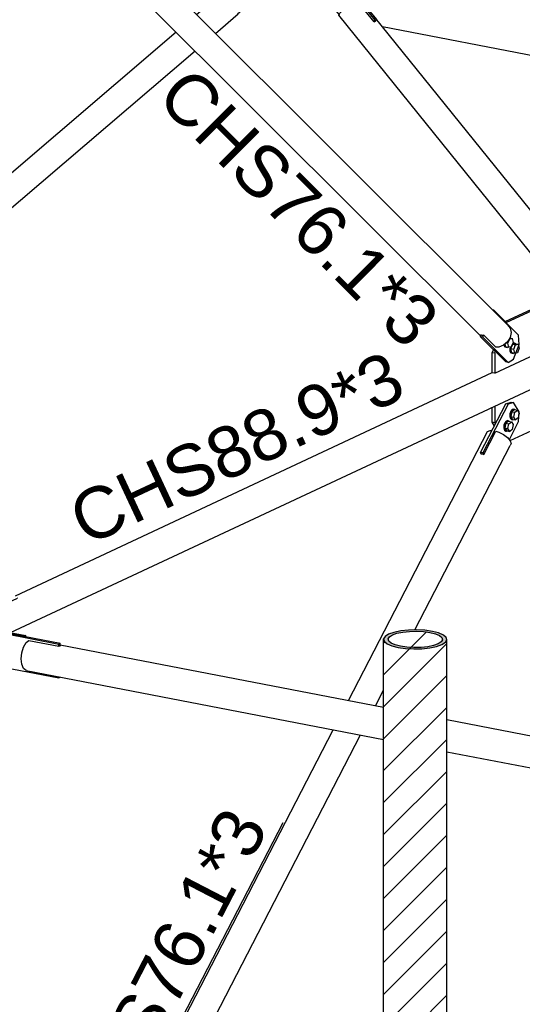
# Model space of a CAD drawing. Header units: millimetres. Extents: x 0 to 142951, y 0 to 27942.
# Tile 30 of 70: x 45813 to 47226, y 6577 to 9343. Entities that reach past the tile are written whole.
import ezdxf

# ---------------------------------------------------------------- set-up
doc = ezdxf.new("R2010")
doc.units = ezdxf.units.MM
doc.styles.add('Arial', font='ARIAL.TTF', dxfattribs={"height": 0.2})

# ---------------------------------------------------------------- blocks, each defined once
blk = doc.blocks.new('Part-80293 - 51816')
at = {"color": 7}
for p, q in [((47141.7, 8528), (47144.9, 8527.4)), ((47144.2, 8525.5), (47144.9, 8527.4)), ((47215.6, 8456.8), (47144.9, 8527.4)), ((47108.4, 8451.7), (47110.5, 8457)), ((47115.2, 8450.4), (47108.4, 8451.7)), ((47108.4, 8451.7), (47179.2, 8381.1)), ((47115.2, 8450.4), (47117.3, 8456)), ((47115.2, 8450.4), (47185.9, 8379.8)), ((47217, 8430.6), (47215.6, 8456.8)), ((47201.1, 8389.4), (47217, 8430.6)), ((47185.9, 8379.8), (47179.2, 8381.1)), ((47185.9, 8379.8), (47201.1, 8389.4))]:
    blk.add_line(p, q, dxfattribs=at)
blk = doc.blocks.new('Part-65830 - 51816')
at = {"color": 7}
for p, q in [((45434.3, 7686.3), (45438.6, 7688.3)), ((45434.3, 7686.3), (45540.5, 7665.8)), ((45438.6, 7688.3), (45540.5, 7668.6)), ((45711.3, 7637.7), (45709.8, 7635.4)), ((45709.8, 7631.1), (45709.8, 7635.4)), ((45709.8, 7635.4), (45711.9, 7633.2)), ((45711.3, 7637.7), (45714.4, 7639.7)), ((45711.9, 7633.2), (45717.1, 7631.6)), ((45714.4, 7639.7), (45718.6, 7646.6)), ((45717.8, 7635.5), (45718.5, 7636.7)), ((45718.8, 7634.4), (45717.8, 7635.5)), ((45718.1, 7659.5), (45724.5, 7654.1)), ((45718.6, 7646.6), (45718.1, 7648.4)), ((45722.1, 7638.9), (45718.5, 7636.7)), ((45718.5, 7636.7), (45718.5, 7634.7)), ((45721.4, 7633.6), (45718.8, 7634.4)), ((45721.4, 7633.6), (45830.8, 7612.5)), ((45726.6, 7646.5), (45722.1, 7638.9)), ((45722.1, 7638.9), (45722.1, 7633.5)), ((45724.5, 7654.1), (45726.6, 7646.5)), ((45726.6, 7646.5), (45726.6, 7632.6)), ((45717.1, 7631.6), (45826.4, 7610.4)), ((45717.1, 7630.2), (45717.1, 7631.6)), ((45830.8, 7612.5), (45826.4, 7610.4)), ((45830.8, 7609.6), (45830.8, 7612.5)), ((45484.7, 7581.2), (45489.4, 7580.3)), ((45761.2, 7527.7), (45771.6, 7525.7))]:
    blk.add_line(p, q, dxfattribs=at)
blk = doc.blocks.new('Part-65810 - 51816')
at = {"color": 7}
for p, q in [((50014.3, 6683.1), (50068.9, 6708.7)), ((50068.9, 6708.7), (50079.4, 6704.3)), ((50079.4, 6704.3), (50091.6, 6692.7)), ((47096.9, 5328.8), (50007.7, 6689.6)), ((50006.7, 6684.6), (50007.7, 6685)), ((50006.7, 6684.6), (50010.5, 6684.7)), ((50010.5, 6684.7), (50014.3, 6683.1)), ((50091.6, 6692.7), (50099.7, 6677.4)), ((50099.7, 6677.4), (50102.5, 6660.6)), ((50099.7, 6645), (50091.6, 6632.8)), ((50102.5, 6660.6), (50099.7, 6645)), ((47063.4, 5215.9), (50079.4, 6625.9)), ((50091.6, 6632.8), (50079.4, 6625.9)), ((47048, 5296.4), (47102.7, 5321.9)), ((47101.7, 5322.3), (47102.7, 5321.9)), ((47048, 5293.5), (47048, 5296.4)), ((47058.5, 5292), (47048, 5296.4)), ((47048, 5293.5), (47057.6, 5289.5)), ((47057.6, 5289.5), (47068.9, 5278.8)), ((47070.7, 5280.4), (47058.5, 5292)), ((47068.9, 5278.8), (47076.4, 5264.5)), ((47078.8, 5265.1), (47070.7, 5280.4)), ((47076.4, 5264.5), (47079.1, 5248.8)), ((47081.6, 5248.4), (47078.8, 5265.1)), ((47063.4, 5223.4), (47071.8, 5227.3)), ((47076.4, 5234.2), (47068.9, 5222.9)), ((47070.7, 5220.5), (47078.8, 5232.7)), ((47079.1, 5248.8), (47076.4, 5234.2)), ((47078.8, 5232.7), (47081.6, 5248.4)), ((47068.9, 5222.9), (47063.4, 5219.8)), ((47063.4, 5216.4), (47070.7, 5220.5))]:
    blk.add_line(p, q, dxfattribs=at)
blk = doc.blocks.new('Part-65814 - 51816')
at = {"color": 7}
for p, q in [((45818.9, 7564.3), (45824.1, 7580.5)), ((45824.1, 7580.5), (45831.9, 7593.4)), ((45831.9, 7593.4), (45838.7, 7598.9)), ((45838.7, 7598.9), (45923.6, 7582.5)), ((45923.6, 7582.5), (45926, 7584.5)), ((45926, 7584.5), (45928.5, 7584.7)), ((45927.4, 7587.1), (46836.2, 7411.3)), ((45927.4, 7585), (45928.5, 7584.7)), ((45817, 7547.3), (45818.9, 7564.3)), ((45818.9, 7531.9), (45817, 7547.3)), ((45824.1, 7520.6), (45818.9, 7531.9)), ((45831.9, 7515), (45824.1, 7520.6)), ((45831.9, 7515), (46836.2, 7320.8)), ((47013.8, 7376.9), (49870.6, 6824.3)), ((47013.8, 7286.4), (49947.7, 6718.9)), ((49869.5, 6819.2), (49870.6, 6820.1)), ((49869.5, 6819.2), (49954.5, 6802.8)), ((49939.9, 6784.4), (49934.7, 6768.2)), ((49936.2, 6767.9), (49941, 6782.9)), ((49947.7, 6797.3), (49939.9, 6784.4)), ((49941, 6782.9), (49948.3, 6794.9)), ((49954.5, 6802.8), (49947.7, 6797.3)), ((49948.3, 6794.9), (49954.5, 6799.9)), ((49954.5, 6799.9), (49954.5, 6802.8)), ((49934.7, 6768.2), (49932.9, 6751.2)), ((49932.9, 6751.2), (49934.7, 6735.8)), ((49934.5, 6751.9), (49936.2, 6767.9)), ((49936.2, 6737.6), (49934.5, 6751.9)), ((49934.7, 6735.8), (49939.9, 6724.5)), ((49941, 6727), (49936.2, 6737.6)), ((49939.9, 6724.5), (49947.7, 6718.9)), ((49948.3, 6721.9), (49941, 6727)), ((49944.6, 6724.5), (49954.5, 6722.6)), ((49954.5, 6722.6), (49948.3, 6721.9)), ((49954.5, 6719.7), (49954.5, 6722.6)), ((49947.7, 6718.9), (49954.5, 6719.7))]:
    blk.add_line(p, q, dxfattribs=at)
blk = doc.blocks.new('Part-65839 - 51816')
at = {"color": 7}
for p, q in [((45771.6, 7618.2), (45776, 7620.2)), ((45771.6, 7522.8), (45771.6, 7618.2)), ((45771.6, 7618.2), (45923, 7588.9)), ((45776, 7620.2), (45927.4, 7590.9)), ((45927.4, 7590.9), (45923, 7588.9)), ((45923, 7582.6), (45923, 7588.9)), ((45927.4, 7584.6), (45927.4, 7590.9)), ((45771.6, 7522.8), (45923, 7493.5)), ((45923, 7493.5), (45923, 7497.4)), ((45923, 7493.5), (45927.4, 7495.6)), ((45927.4, 7495.6), (45927.4, 7496.6))]:
    blk.add_line(p, q, dxfattribs=at)
blk = doc.blocks.new('Part-80296 - 51816')
at = {"color": 7}
for p, q in [((47108.4, 8127.2), (47179.2, 8263.9)), ((47185.9, 8262.6), (47115.2, 8125.9)), ((47179.2, 8263.9), (47194.4, 8268.6)), ((47185.9, 8262.6), (47179.2, 8263.9)), ((47201.1, 8267.3), (47185.9, 8262.6)), ((47194.4, 8268.6), (47201.1, 8267.3)), ((47217, 8241), (47201.1, 8267.3)), ((47215.6, 8213.5), (47217, 8241)), ((47189.5, 8163), (47215.6, 8213.5)), ((47115.2, 8125.9), (47108.4, 8127.2)), ((47111, 8123.1), (47108.4, 8127.2)), ((47115.2, 8125.9), (47117.7, 8121.7))]:
    blk.add_line(p, q, dxfattribs=at)
blk = doc.blocks.new('Part-65841 - 51816')
at = {"color": 7}
for p, q in [((48718.5, 9079), (48773.2, 9104.5)), ((48773.2, 9104.5), (48783.7, 9100.1)), ((48783.7, 9100.1), (48795.8, 9088.6)), ((47362.8, 8454.8), (48711.9, 9085.5)), ((48710.9, 9080.5), (48711.9, 9080.9)), ((48710.9, 9080.5), (48714.7, 9080.6)), ((48714.7, 9080.6), (48718.5, 9079)), ((48795.8, 9088.6), (48803.9, 9073.3)), ((48803.9, 9073.3), (48806.8, 9056.5)), ((48806.8, 9056.5), (48803.9, 9040.8)), ((45787.1, 7620.9), (48783.7, 9021.8)), ((48795.8, 9028.6), (48783.7, 9021.8)), ((48803.9, 9040.8), (48795.8, 9028.6)), ((45801.2, 7724.7), (47141.6, 8351.4)), ((45752.3, 7692.3), (45806.9, 7717.8)), ((45805.9, 7718.2), (45806.9, 7717.8)), ((45752.3, 7689.4), (45752.3, 7692.3)), ((45762.8, 7687.9), (45752.3, 7692.3)), ((45752.3, 7689.4), (45761.8, 7685.4)), ((45761.8, 7685.4), (45773.1, 7674.6)), ((45774.9, 7676.3), (45762.8, 7687.9)), ((45773.1, 7674.6), (45780.7, 7660.4)), ((45783, 7661), (45774.9, 7676.3)), ((45785.9, 7644.2), (45783, 7661)), ((45780.7, 7660.4), (45783.3, 7644.7)), ((45783.3, 7644.7), (45780.7, 7630.1)), ((45783, 7628.6), (45785.9, 7644.2)), ((45775.9, 7623.1), (45776.1, 7623.2)), ((45780.7, 7630.1), (45776, 7623.1)), ((45779, 7622.5), (45783, 7628.6))]:
    blk.add_line(p, q, dxfattribs=at)
blk = doc.blocks.new('Part-80311 - 51816')
at = {"color": 7}
for p, q in [((46683.6, 9475.3), (46657.4, 9448.2)), ((46683.6, 9475.3), (46688, 9477.3)), ((46707.4, 9471.8), (46683.6, 9475.3)), ((46688, 9477.3), (46711.7, 9473.8)), ((46707.4, 9471.8), (46711.7, 9473.8)), ((46812.4, 9341.4), (46707.4, 9471.8)), ((46816.8, 9343.5), (46711.7, 9473.8)), ((46657.4, 9448.2), (46658.3, 9421)), ((46658.3, 9421), (46710.8, 9355.9)), ((46808.6, 9337.5), (46812.4, 9341.4)), ((46816.8, 9343.5), (46812, 9338.6)), ((46812.4, 9341.4), (46816.8, 9343.5))]:
    blk.add_line(p, q, dxfattribs=at)
blk = doc.blocks.new('Part-65923 - 51816')
at = {"color": 7}
for p, q in [((44528.3, 9976.4), (44536.1, 9989.2)), ((44536.1, 9989.2), (44542.9, 9994.8)), ((44542.9, 9994.8), (44627.8, 9978.3)), ((44521.3, 9943.1), (44523.1, 9960.2)), ((44523.1, 9960.2), (44528.3, 9976.4)), ((44627.8, 9978.3), (44630.3, 9980.3)), ((44630.3, 9980.3), (44632.7, 9980.6)), ((44631.6, 9982.9), (45392.8, 9835.7)), ((44631.6, 9980.8), (44632.7, 9980.6)), ((44523.1, 9927.8), (44521.3, 9943.1)), ((44528.3, 9916.4), (44523.1, 9927.8)), ((44536.1, 9910.9), (44528.3, 9916.4)), ((44536.1, 9910.9), (45313.4, 9760.6)), ((45718.1, 9772.8), (45803.4, 9756.3)), ((45407.7, 9742.3), (45540.5, 9716.6)), ((45936.3, 9730.6), (46444.3, 9632.3)), ((45718.1, 9682.3), (45915.9, 9644)), ((46048.8, 9618.3), (47703.5, 9298.3)), ((46762.2, 9570.8), (47746, 9380.5)), ((47822.7, 9365.7), (48574.9, 9220.2)), ((47780.1, 9283.4), (48651.9, 9114.8)), ((48573.8, 9215.1), (48574.9, 9216)), ((48573.8, 9215.1), (48658.7, 9198.7)), ((48651.9, 9193.1), (48644.1, 9180.3)), ((48645.3, 9178.8), (48652.6, 9190.8)), ((48658.7, 9198.7), (48651.9, 9193.1)), ((48652.6, 9190.8), (48658.7, 9195.8)), ((48658.7, 9195.8), (48658.7, 9198.7)), ((48638.9, 9164.1), (48637.1, 9147)), ((48638.7, 9147.8), (48640.4, 9163.7)), ((48644.1, 9180.3), (48638.9, 9164.1)), ((48640.4, 9163.7), (48645.3, 9178.8)), ((48637.1, 9147), (48638.9, 9131.7)), ((48640.4, 9133.5), (48638.7, 9147.8)), ((48638.9, 9131.7), (48644.1, 9120.4)), ((48645.3, 9122.9), (48640.4, 9133.5)), ((48644.1, 9120.4), (48651.9, 9114.8)), ((48652.6, 9117.7), (48645.3, 9122.9)), ((48648.9, 9120.4), (48658.7, 9118.5)), ((48651.9, 9114.8), (48658.7, 9115.6)), ((48658.7, 9118.5), (48652.6, 9117.7)), ((48658.7, 9115.6), (48658.7, 9118.5))]:
    blk.add_line(p, q, dxfattribs=at)
blk = doc.blocks.new('Part-66067 - 51816')
at = {"color": 7}
for p, q in [((46383.3, 9419.3), (46433.3, 9462)), ((46433.3, 9462), (46429.2, 9458.1)), ((46431.4, 9456.1), (46435, 9459.6)), ((46435, 9459.6), (46433.3, 9462)), ((46429.2, 9458.1), (46427.3, 9448.3)), ((46427.3, 9448.3), (46429.8, 9436.2)), ((46429.6, 9447.1), (46431.4, 9456.1)), ((46432, 9435.9), (46429.6, 9447.1)), ((46429.8, 9436.2), (46436.6, 9423.6)), ((46438.2, 9424.4), (46432, 9435.9)), ((46310.4, 9357.3), (46384.2, 9420.4)), ((46383.3, 9419.3), (46384.3, 9420.3)), ((46436.6, 9423.6), (46446.5, 9412.5)), ((46447.3, 9414.2), (46438.2, 9424.4)), ((46446.5, 9412.5), (46458, 9404.6)), ((46457.9, 9406.9), (46447.3, 9414.2)), ((46468.4, 9403.6), (46457.9, 9406.9)), ((46458, 9404.6), (46469.4, 9401.1)), ((46473.9, 9404.4), (46468.4, 9403.6)), ((46475.6, 9401.9), (46473.9, 9404.4)), ((46425.6, 9359.2), (46475.6, 9401.9)), ((46469.4, 9401.1), (46475.6, 9401.9)), ((46363.8, 9304.1), (46427.7, 9358.6)), ((46425.6, 9359.2), (46427.1, 9359.4)), ((45718.1, 8851.4), (46252.7, 9308)), ((45718.1, 8752.6), (46306.1, 9254.8)), ((44549.7, 7853.5), (45540.5, 8699.7)), ((44644.1, 7835.3), (45540.5, 8600.9)), ((44469, 7775.7), (44469.6, 7778.5)), ((44471.6, 7763.6), (44469, 7775.7)), ((44478.3, 7751.1), (44471.6, 7763.6)), ((44488.2, 7740), (44478.3, 7751.1)), ((44517.4, 7729.4), (44555.4, 7761.9)), ((44499.7, 7732.1), (44488.2, 7740)), ((44511.1, 7728.5), (44499.7, 7732.1)), ((44517.4, 7729.4), (44511.1, 7728.5))]:
    blk.add_line(p, q, dxfattribs=at)
blk = doc.blocks.new('Part-65961 - 51816')
at = {"color": 7}
for p, q in [((47117.7, 8121.6), (47151.4, 8186.7)), ((47128, 8186.1), (47135.6, 8188.8)), ((47135.6, 8188.8), (47140.1, 8188.5)), ((47151.4, 8186.7), (47160.1, 8184.1)), ((46737, 7430.4), (47128, 8186.1)), ((47160.1, 8184.1), (47173.3, 8177.3)), ((47173.3, 8177.3), (47184.5, 8168.9)), ((47184.5, 8168.9), (47192, 8160.1)), ((47192, 8160.1), (47194.6, 8152.3)), ((46923.8, 7628.5), (47191.9, 8146.6)), ((47194.6, 8152.3), (47191.9, 8146.6)), ((47109.2, 8123.2), (47110, 8124.7)), ((47109.2, 8123.2), (47113.1, 8123)), ((47113.1, 8123), (47117.7, 8121.6)), ((46813.7, 7415.6), (46836.2, 7459.2)), ((45728, 5480.4), (46694.5, 7348.2)), ((45804.7, 5465.5), (46771.1, 7333.4)), ((45749, 5476.3), (45772.3, 5521.4)), ((45770.3, 5522), (45772.3, 5521.4)), ((45771.3, 5520.3), (45771.7, 5520.2))]:
    blk.add_line(p, q, dxfattribs=at)
blk = doc.blocks.new('Part-65962 - 51816')
at = {"color": 7}
for p, q in [((45764.2, 9898.2), (45763.2, 9895.5)), ((45763.2, 9895.5), (45777.1, 9881.6)), ((45763.2, 9895.5), (45769.7, 9892.6)), ((45771.6, 9894.9), (45764.2, 9898.2)), ((45769.7, 9892.6), (45776.6, 9884)), ((45771.6, 9894.9), (47184.4, 8485.4)), ((45779.1, 9885.5), (45771.6, 9894.9)), ((45776.6, 9884), (45779.1, 9872.5)), ((45781.8, 9873.1), (45779.1, 9885.5)), ((45769.8, 9848.5), (45759.5, 9839.6)), ((45760.5, 9837.3), (45771.7, 9847.1)), ((45776.7, 9860.1), (45769.8, 9848.5)), ((45771.7, 9847.1), (45779.2, 9859.6)), ((45779.1, 9872.5), (45776.7, 9860.1)), ((45779.2, 9859.6), (45781.8, 9873.1)), ((45738.6, 9831.8), (45739.6, 9834.5)), ((45738.6, 9831.8), (45747.3, 9832)), ((45738.6, 9831.8), (45772.3, 9798.2)), ((45747.3, 9834.6), (45739.6, 9834.5)), ((45759.5, 9839.6), (45747.3, 9834.6)), ((45747.3, 9832), (45760.5, 9837.3)), ((45765.5, 9794.1), (47109.2, 8453.6)), ((45770.8, 9798.2), (45772.3, 9798.2)), ((47184.4, 8485.4), (47191.9, 8476)), ((47191.9, 8476), (47194.6, 8463.6)), ((47194.6, 8463.6), (47192, 8450.1)), ((47109.2, 8457.6), (47110.3, 8456.5)), ((47113.1, 8455.9), (47109.2, 8457.6)), ((47117.7, 8456), (47113.1, 8455.9)), ((47117.7, 8456), (47151.4, 8422.3)), ((47184.5, 8437.6), (47173.3, 8427.9)), ((47192, 8450.1), (47184.5, 8437.6)), ((47160.1, 8422.5), (47151.4, 8422.3)), ((47173.3, 8427.9), (47160.1, 8422.5))]:
    blk.add_line(p, q, dxfattribs=at)
blk = doc.blocks.new('Part-65971 - 51816')
at = {"color": 7}
for p, q in [((47177.9, 8494.4), (47322.9, 8562.2)), ((47329.6, 8560.9), (47181.5, 8491.6)), ((47322.9, 8562.2), (47329.6, 8560.9)), ((47331.3, 8558), (47329.6, 8560.9)), ((47180.5, 8491.8), (47181.5, 8491.6)), ((47181.3, 8491.1), (47181.5, 8491.6)), ((47362.8, 8450), (47362.8, 8497.9)), ((47148.3, 8349.7), (47362.8, 8450)), ((47141.6, 8407), (47144.8, 8415.4)), ((47148.3, 8405.7), (47150.1, 8410.2)), ((47148.3, 8405.7), (47141.6, 8407)), ((47141.6, 8351), (47141.6, 8407)), ((47148.3, 8405.7), (47148.3, 8349.7)), ((47148.3, 8349.7), (47141.6, 8351))]:
    blk.add_line(p, q, dxfattribs=at)
blk = doc.blocks.new('Bolt-65973 - 51816')
at = {"color": 7}
for p, q in [((47185.6, 8433.7), (47190.4, 8446.1)), ((47189.6, 8446.2), (47190.4, 8446.1)), ((47190.4, 8446.1), (47197.8, 8447.3)), ((47191, 8448.6), (47197.8, 8447.3)), ((47200.4, 8436.1), (47195.6, 8423.7)), ((47197.8, 8447.3), (47200.4, 8436.1)), ((47200, 8435.1), (47200.1, 8435.1)), ((47200.1, 8435.1), (47202.6, 8434.6)), ((47174.4, 8428.5), (47174.4, 8428.8)), ((47174.4, 8428.5), (47176.9, 8423.6)), ((47177, 8428), (47176.8, 8430.9)), ((47176.9, 8423.6), (47180.7, 8422.3)), ((47179.4, 8423.1), (47177, 8428)), ((47179.8, 8424.1), (47178, 8431.9)), ((47183.2, 8421.8), (47179.4, 8423.1)), ((47179.8, 8424.1), (47188.2, 8422.5)), ((47180.7, 8422.3), (47183.2, 8421.8)), ((47181, 8434.5), (47185.6, 8433.7)), ((47185.2, 8423), (47183.2, 8421.8)), ((47188.2, 8422.5), (47185.6, 8433.7)), ((47195.6, 8423.7), (47188.2, 8422.5)), ((47191.6, 8423), (47190.7, 8419.1)), ((47190.7, 8419.1), (47191.1, 8411.9)), ((47191.1, 8411.9), (47193.5, 8407)), ((47193.2, 8418.6), (47194.4, 8423.5)), ((47193.6, 8411.4), (47193.2, 8418.6)), ((47196, 8406.5), (47193.6, 8411.4)), ((47193.8, 8418.7), (47198.6, 8431.1)), ((47196.4, 8407.5), (47193.8, 8418.7)), ((47193.8, 8418.7), (47202.2, 8417.1)), ((47196.4, 8407.5), (47204.8, 8405.9)), ((47206, 8432.3), (47198.6, 8431.1)), ((47198.6, 8431.1), (47207, 8429.5)), ((47198.9, 8432.3), (47202.6, 8434.6)), ((47202.2, 8417.1), (47207, 8429.5)), ((47204.8, 8405.9), (47202.2, 8417.1)), ((47202.6, 8434.6), (47206.4, 8433.3)), ((47206, 8432.3), (47214.4, 8430.7)), ((47206.4, 8433.3), (47207, 8432.1)), ((47207, 8429.5), (47214.4, 8430.7)), ((47217, 8419.5), (47212.2, 8407.1)), ((47214.4, 8430.7), (47217, 8419.5)), ((47193.5, 8407), (47197.3, 8405.6)), ((47199.8, 8405.2), (47196, 8406.5)), ((47197.3, 8405.6), (47199.8, 8405.2)), ((47201.9, 8406.4), (47199.8, 8405.2)), ((47212.2, 8407.1), (47204.8, 8405.9))]:
    blk.add_line(p, q, dxfattribs=at)
blk = doc.blocks.new('Part-65976 - 51816')
at = {"color": 7}
for p, q in [((47362.8, 8310.8), (47362.8, 8357.5)), ((47362.6, 8310.2), (47362.8, 8310.8)), ((47141.6, 8211.8), (47141.6, 8254.1)), ((47148.3, 8257.3), (47148.3, 8210.5)), ((47191.7, 8160.4), (47329.6, 8224.8)), ((47329.6, 8224.8), (47331.3, 8229.3)), ((47148.3, 8210.5), (47141.6, 8211.8)), ((47147.3, 8202.4), (47141.6, 8211.8)), ((47148.3, 8210.5), (47150.1, 8207.7))]:
    blk.add_line(p, q, dxfattribs=at)
blk = doc.blocks.new('Bolt-65980 - 51816')
at = {"color": 7}
for p, q in [((47193.5, 8242.6), (47191.1, 8235.4)), ((47197.3, 8247.5), (47193.5, 8242.6)), ((47193.6, 8234.9), (47196, 8242.1)), ((47196.4, 8241.5), (47193.8, 8227.9)), ((47196, 8242.1), (47199.8, 8247)), ((47203.8, 8247.2), (47196.4, 8241.5)), ((47196.4, 8241.5), (47204.8, 8239.8)), ((47201.5, 8248.8), (47197.3, 8247.5)), ((47199.8, 8247), (47204, 8248.3)), ((47201.5, 8248.8), (47204, 8248.3)), ((47203.8, 8247.2), (47212.2, 8245.5)), ((47204, 8248.3), (47206, 8246.7)), ((47204.8, 8239.8), (47212.2, 8245.5)), ((47212.2, 8245.5), (47217, 8237.6)), ((47180.7, 8215.3), (47176.9, 8210.4)), ((47179.4, 8210), (47183.2, 8214.8)), ((47187.2, 8215), (47179.8, 8209.3)), ((47184.9, 8216.6), (47180.7, 8215.3)), ((47183.2, 8214.8), (47187.4, 8216.1)), ((47184.9, 8216.6), (47187.4, 8216.1)), ((47187.2, 8215), (47195.6, 8213.4)), ((47187.4, 8216.1), (47189.4, 8214.6)), ((47191.1, 8235.4), (47190.7, 8227.9)), ((47190.7, 8227.9), (47192.4, 8222)), ((47192.4, 8222), (47195.9, 8219.3)), ((47193.2, 8227.4), (47193.6, 8234.9)), ((47195, 8221.5), (47193.2, 8227.4)), ((47193.8, 8227.9), (47198.6, 8219.9)), ((47193.8, 8227.9), (47202.2, 8226.2)), ((47198.4, 8218.8), (47195, 8221.5)), ((47195.9, 8219.3), (47198.4, 8218.8)), ((47200.7, 8219.5), (47198.4, 8218.8)), ((47198.6, 8219.9), (47207, 8218.3)), ((47202.2, 8226.2), (47204.8, 8239.8)), ((47207, 8218.3), (47202.2, 8226.2)), ((47214.4, 8224), (47207, 8218.3)), ((47217, 8237.6), (47214.4, 8224)), ((47174.4, 8203.3), (47174.1, 8195.7)), ((47174.1, 8195.7), (47175.8, 8189.8)), ((47176.9, 8210.4), (47174.4, 8203.3)), ((47175.8, 8189.8), (47179.2, 8187.1)), ((47176.6, 8195.2), (47177, 8202.8)), ((47178.3, 8189.3), (47176.6, 8195.2)), ((47177, 8202.8), (47179.4, 8210)), ((47179.8, 8209.3), (47177.2, 8195.7)), ((47177.2, 8195.7), (47182, 8187.8)), ((47177.2, 8195.7), (47185.6, 8194.1)), ((47181.8, 8186.6), (47178.3, 8189.3)), ((47179.2, 8187.1), (47181.8, 8186.6)), ((47179.8, 8209.3), (47188.2, 8207.7)), ((47184.1, 8187.4), (47181.8, 8186.6)), ((47182, 8187.8), (47190.4, 8186.1)), ((47185.6, 8194.1), (47188.2, 8207.7)), ((47190.4, 8186.1), (47185.6, 8194.1)), ((47188.2, 8207.7), (47195.6, 8213.4)), ((47197.8, 8191.8), (47190.4, 8186.1)), ((47195.6, 8213.4), (47200.4, 8205.4)), ((47200.4, 8205.4), (47197.8, 8191.8))]:
    blk.add_line(p, q, dxfattribs=at)
blk = doc.blocks.new('Part-66066 - 51816')
at = {"color": 7}
for p, q in [((46720.1, 9368.8), (46729.9, 9378.1)), ((46729.9, 9378.1), (46741.4, 9387.5)), ((46741.4, 9387.5), (46752.8, 9395.5)), ((46752.8, 9395.5), (46759.1, 9399)), ((46809.1, 9336.9), (46759.1, 9399)), ((46770.5, 9401.1), (46769.8, 9401.8)), ((47371.1, 8655.9), (46770.5, 9401.1)), ((46710.7, 9355.7), (46713.3, 9360.9)), ((47333.4, 8583), (46710.7, 9355.7)), ((46713.3, 9360.9), (46720.1, 9368.8)), ((46809.1, 9336.9), (46812.4, 9338.8)), ((46812.1, 9338.6), (46812.1, 9338.6)), ((46812.4, 9338.8), (46814.5, 9339.4)), ((46814.5, 9339.4), (46813.8, 9340.4)), ((47486.5, 8512.6), (47422.4, 8592.1)), ((47416.5, 8479.9), (47378.9, 8526.6)), ((48658, 7058.9), (47543.4, 8442)), ((48345.9, 7326.6), (47473.4, 8409.3))]:
    blk.add_line(p, q, dxfattribs=at)
blk = doc.blocks.new('Part-73437 - 51816')
at = {"color": 7}
blk.add_line((46833, 9323.6), (47490.6, 9196.4), dxfattribs=at)
blk = doc.blocks.new('Mark-67811 - 51816')
at = {"color": 30, "style": 'Arial'}
blk.add_text('CHS88.9*3', height=143.26, rotation=25.0554, dxfattribs=at).set_placement((45999.4, 7862.5))
blk = doc.blocks.new('Mark-67887 - 51816')
at = {"color": 30, "style": 'Arial'}
blk.add_text('CHS76.1*3', height=143.26, rotation=315.0686, dxfattribs=at).set_placement((46192.8, 9118.5))
blk = doc.blocks.new('Mark-67886 - 51816')
at = {"color": 136}
blk.add_line((46066.6, 6145.6), (46554.1, 7087.8), dxfattribs=at)
at = {"color": 30, "style": 'Arial'}
blk.add_text('CHS76.1*3', height=143.26, rotation=62.6415, dxfattribs=at).set_placement((46053.8, 6186))

msp = doc.modelspace()

# ---------------------------------------------------------------- hatches: boundary and pattern name
h = msp.add_hatch(color=6)
h.paths.add_polyline_path([(46999.8, 7587.5), (47009.7, 7593.8), (47013.8, 7600.7), (47011.9, 7607.6), (47004.1, 7614.2), (46990.8, 7619.9), (46973.1, 7624.4), (46952.1, 7627.4), (46929.3, 7628.7), (46906.2, 7628.1), (46884.3, 7625.7), (46865.3, 7621.7), (46850.3, 7616.4), (46840.4, 7610.1), (46836.2, 7603.2), (46838.2, 7596.3), (46846, 7589.7), (46859.2, 7584), (46876.9, 7579.5), (46897.9, 7576.5), (46920.8, 7575.2), (46943.9, 7575.8), (46965.7, 7578.2), (46984.8, 7582.2)])
h.paths.add_polyline_path([(46960, 7581.5), (46941.2, 7579.5), (46921.4, 7579), (46901.7, 7580.1), (46883.7, 7582.6), (46868.5, 7586.5), (46857.1, 7591.4), (46850.4, 7597.1), (46848.7, 7603.1), (46852.3, 7609), (46860.8, 7614.4), (46873.7, 7619), (46890.1, 7622.4), (46908.8, 7624.4), (46928.7, 7624.9), (46948.3, 7623.8), (46966.4, 7621.3), (46981.6, 7617.4), (46993, 7612.5), (46999.7, 7606.8), (47001.3, 7600.8), (46997.8, 7594.9), (46989.3, 7589.5), (46976.4, 7584.9)])
h = msp.add_hatch()
h.set_pattern_fill('ANSI31', color=96, scale=20, style=0)
h.paths.add_polyline_path([(46920.7, 5225.1), (46926.7, 5225.3), (46943.9, 5225.7), (46944, 5225.7), (46965.7, 5228.1), (46966, 5228.1), (46981.6, 5231.3), (46985.1, 5232.1), (46989.9, 5233.8), (46996, 5235.1), (46999.7, 5235.3), (47001.3, 5235.3), (47003.5, 5235.4), (47005.6, 5235.2), (47005.6, 5239.6), (47007.1, 5241.8), (47009.7, 5243.5), (47010.2, 5243.8), (47013.8, 5249.9), (47013.8, 7600.7), (47009.7, 7593.8), (47001.3, 7588.5), (47001.3, 7600.8), (46999.7, 7606.8), (46993, 7612.5), (46981.6, 7617.4), (46966.4, 7621.3), (46948.3, 7623.8), (46928.7, 7624.9), (46908.8, 7624.4), (46890.1, 7622.4), (46873.7, 7619), (46860.8, 7614.4), (46852.3, 7609), (46848.7, 7603.1), (46848.7, 7588.5), (46846, 7589.7), (46838.2, 7596.3), (46836.2, 7603.2), (46836.2, 5251.5), (46837.7, 5246.3), (46838.2, 5245.9), (46845.6, 5239.7), (46846, 5239.5), (46848.7, 5238.3), (46852.3, 5236.8), (46858.9, 5233.9), (46860.8, 5233.4), (46873.7, 5230.1), (46876.7, 5229.4), (46885.8, 5228.1), (46897.8, 5226.4), (46908.8, 5225.8)])

# ---------------------------------------------------------------- linework, layer by layer
for p, q in [((46840.4, 7610.1), (46836.2, 7603.2)), ((46850.3, 7616.4), (46840.4, 7610.1)), ((46848.7, 7603.1), (46852.3, 7609)), ((46865.3, 7621.7), (46850.3, 7616.4)), ((46852.3, 7609), (46860.8, 7614.4)), ((46860.8, 7614.4), (46873.7, 7619)), ((46884.3, 7625.7), (46865.3, 7621.7)), ((46873.7, 7619), (46890.1, 7622.4)), ((46906.2, 7628.1), (46884.3, 7625.7)), ((46890.1, 7622.4), (46908.8, 7624.4)), ((46929.3, 7628.7), (46906.2, 7628.1)), ((46908.8, 7624.4), (46928.7, 7624.9)), ((46928.7, 7624.9), (46948.3, 7623.8)), ((46952.1, 7627.4), (46929.3, 7628.7)), ((46948.3, 7623.8), (46966.4, 7621.3)), ((46973.1, 7624.4), (46952.1, 7627.4)), ((46966.4, 7621.3), (46981.6, 7617.4)), ((46990.8, 7619.9), (46973.1, 7624.4)), ((46981.6, 7617.4), (46993, 7612.5)), ((47004.1, 7614.2), (46990.8, 7619.9)), ((46993, 7612.5), (46999.7, 7606.8)), ((46999.7, 7606.8), (47001.3, 7600.8)), ((47011.9, 7607.6), (47004.1, 7614.2)), ((47013.8, 7600.7), (47011.9, 7607.6)), ((46836.2, 7603.2), (46838.2, 7596.3)), ((46838.2, 7596.3), (46846, 7589.7)), ((46846, 7589.7), (46859.2, 7584)), ((46850.4, 7597.1), (46848.7, 7603.1)), ((46857.1, 7591.4), (46850.4, 7597.1)), ((46868.5, 7586.5), (46857.1, 7591.4)), ((46859.2, 7584), (46876.9, 7579.5)), ((46883.7, 7582.6), (46868.5, 7586.5)), ((46876.9, 7579.5), (46897.9, 7576.5)), ((46901.7, 7580.1), (46883.7, 7582.6)), ((46921.4, 7579), (46901.7, 7580.1)), ((46941.2, 7579.5), (46921.4, 7579)), ((46960, 7581.5), (46941.2, 7579.5)), ((46943.9, 7575.8), (46965.7, 7578.2)), ((46976.4, 7584.9), (46960, 7581.5)), ((46965.7, 7578.2), (46984.8, 7582.2)), ((46989.3, 7589.5), (46976.4, 7584.9)), ((46984.8, 7582.2), (46999.8, 7587.5)), ((46997.8, 7594.9), (46989.3, 7589.5)), ((47001.3, 7600.8), (46997.8, 7594.9)), ((46999.8, 7587.5), (47009.7, 7593.8)), ((47009.7, 7593.8), (47013.8, 7600.7)), ((46897.9, 7576.5), (46920.8, 7575.2)), ((46920.8, 7575.2), (46943.9, 7575.8))]:
    msp.add_line(p, q)
at = {"color": 96}
for p, q in [((46836.2, 5251.5), (46836.2, 7603.2)), ((47013.8, 5249.9), (47013.8, 7600.7))]:
    msp.add_line(p, q, dxfattribs=at)

# ---------------------------------------------------------------- block references
for name in ['Part-73437 - 51816', 'Part-65923 - 51816', 'Part-65962 - 51816', 'Part-66067 - 51816', 'Part-80311 - 51816', 'Part-66066 - 51816', 'Mark-67887 - 51816', 'Part-65841 - 51816', 'Part-65971 - 51816', 'Part-80293 - 51816', 'Bolt-65973 - 51816', 'Mark-67811 - 51816', 'Part-65976 - 51816', 'Part-80296 - 51816', 'Bolt-65980 - 51816', 'Part-65961 - 51816', 'Part-65830 - 51816', 'Part-65839 - 51816', 'Part-65814 - 51816', 'Mark-67886 - 51816', 'Part-65810 - 51816']:
    msp.add_blockref(name, (0, 0))

doc.saveas('drawing.dxf')
